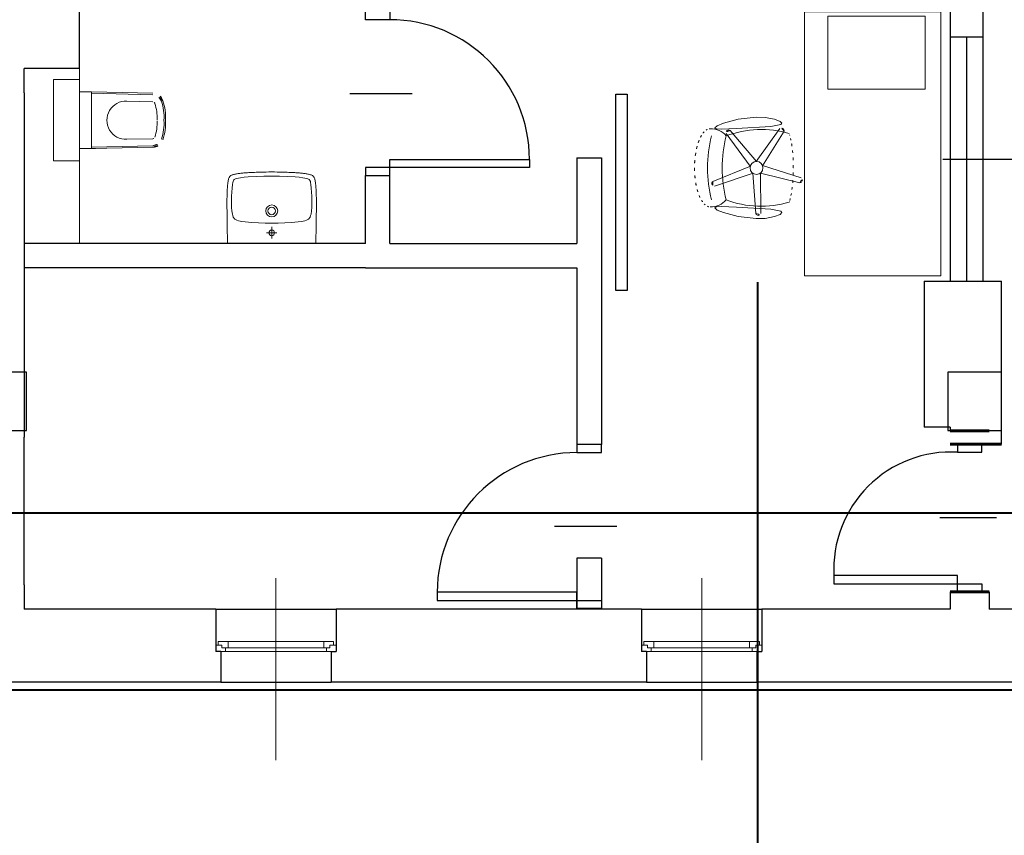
# Model space of a CAD drawing. Header units: millimetres. Extents: x 6612729504 to 6612744462, y 5733542327 to 5733549367.
# Tile 33 of 109: x 6612736595 to 6612737201, y 5733544035 to 5733544537. Entities that reach past the tile are written whole.
import ezdxf

# ---------------------------------------------------------------- set-up
doc = ezdxf.new("R2010")
doc.units = ezdxf.units.MM
doc.header["$MEASUREMENT"] = 0
for name, color, linetype in [('!!!!_SCIANY GRUBE', 7, 'Continuous'), ('_A TECHN._wyposazenie sanitariaty', 7, 'Continuous'), ('_ATECHN-MEBLE', 7, 'Continuous'), ('A_SCIANY PROJ. 18 wewn', 7, 'Continuous'), ('A_Stolarka_drzw_wew', 192, 'Continuous'), ('A_Stolarka_okna', 7, 'Continuous'), ('inw_STOLARKAOKIENNA', 7, 'Continuous'), ('inw_słupy STAL', 7, 'Continuous'), ('inw_WIDOK', 7, 'Continuous')]:
    doc.layers.add(name, color=color, linetype=linetype)

msp = doc.modelspace()

# ---------------------------------------------------------------- linework, layer by layer
at = {"layer": '!!!!_SCIANY GRUBE', "color": 252, "lineweight": 30}
for p, q in [((6612737187.516486, 5733544609.844683), (6612737187.516486, 5733544526.158112)), ((6612736631.516485, 5733544506.844682), (6612736631.516485, 5733544546.844683)), ((6612737167.516486, 5733544546.844683), (6612737167.516486, 5733544526.158112)), ((6612737187.516486, 5733544526.158112), (6612737167.516486, 5733544526.158112)), ((6612736631.516485, 5733544506.844682), (6612736597.516485, 5733544506.844682)), ((6612736597.516485, 5733544491.844682), (6612736597.516485, 5733544506.844682)), ((6612736597.516485, 5733544491.844682), (6612736597.516485, 5733544339.844682)), ((6612736937.778519, 5733544451.844682), (6612736937.778519, 5733544399.091099)), ((6612736937.778519, 5733544451.844682), (6612736952.778519, 5733544451.844682)), ((6612736952.778519, 5733544451.844682), (6612736952.778519, 5733544275.283369)), ((6612736807.516485, 5733544399.091099), (6612736807.516485, 5733544440.844682)), ((6612736807.516485, 5733544440.844682), (6612736822.516485, 5733544440.844682)), ((6612736822.516485, 5733544399.091099), (6612736822.516485, 5733544440.844682)), ((6612736807.516485, 5733544399.091099), (6612736597.516485, 5733544399.091099)), ((6612736822.516485, 5733544399.091099), (6612736937.778519, 5733544399.091099)), ((6612736929.438967, 5733544399.091099), (6612736937.778519, 5733544399.091099)), ((6612736807.516485, 5733544384.091099), (6612736597.516485, 5733544384.091099)), ((6612736807.516485, 5733544384.091099), (6612736937.778519, 5733544384.091099)), ((6612736929.438967, 5733544384.091099), (6612736937.778519, 5733544384.091099)), ((6612736937.778519, 5733544384.091099), (6612736937.778519, 5733544275.283369)), ((6612737151.516486, 5733544375.844682), (6612737151.516486, 5733544285.844682)), ((6612737151.516486, 5733544375.844682), (6612737199.016486, 5733544375.844682)), ((6612737199.016486, 5733544275.470756), (6612737199.016486, 5733544375.844682)), ((6612736597.516485, 5733544339.844682), (6612736597.516485, 5733544279.844682)), ((6612737167.516486, 5733544285.844682), (6612737151.516486, 5733544285.844682)), ((6612737167.516486, 5733544285.844682), (6612737167.516486, 5733544283.771644)), ((6612736597.516485, 5733544188.844682), (6612736597.516485, 5733544279.844682)), ((6612736952.778519, 5733544275.283369), (6612736937.778519, 5733544275.283369)), ((6612736952.778519, 5733544205.283369), (6612736937.778519, 5733544205.283369)), ((6612736937.778519, 5733544205.283369), (6612736937.778519, 5733544173.844682)), ((6612736952.778519, 5733544205.283369), (6612736952.778519, 5733544173.844682)), ((6612736597.516485, 5733544188.844682), (6612736597.516485, 5733544173.844682)), ((6612737167.516486, 5733544184.525379), (6612737167.516486, 5733544173.844682)), ((6612737191.516486, 5733544184.525379), (6612737191.516486, 5733544173.844682)), ((6612736715.516485, 5733544173.844682), (6612736597.516485, 5733544173.844682)), ((6612736715.516485, 5733544173.844682), (6612736715.516485, 5733544147.902629)), ((6612736977.516486, 5733544173.844682), (6612736789.516485, 5733544173.844682)), ((6612736813.516485, 5733544173.844682), (6612736789.516485, 5733544173.844682)), ((6612736789.516485, 5733544173.844682), (6612736789.516485, 5733544147.902629)), ((6612736977.516486, 5733544173.844682), (6612736977.516486, 5733544147.902629)), ((6612737167.516486, 5733544173.844682), (6612737051.516486, 5733544173.844682)), ((6612737051.516486, 5733544173.844682), (6612737051.516486, 5733544147.902629)), ((6612737306.516486, 5733544173.844682), (6612737191.516486, 5733544173.844682)), ((6612736718.516485, 5733544147.902629), (6612736715.516485, 5733544147.902629)), ((6612736718.516485, 5733544147.902629), (6612736718.516485, 5733544128.844682)), ((6612736786.516485, 5733544147.902629), (6612736786.516485, 5733544128.844682)), ((6612736786.516485, 5733544147.902629), (6612736789.516485, 5733544147.902629)), ((6612736980.516486, 5733544147.902629), (6612736977.516486, 5733544147.902629)), ((6612736980.516486, 5733544147.902629), (6612736980.516486, 5733544128.844682)), ((6612737048.516486, 5733544147.902629), (6612737048.516486, 5733544128.844682)), ((6612737048.516486, 5733544147.902629), (6612737051.516486, 5733544147.902629)), ((6612736718.516485, 5733544128.844682), (6612736414.516485, 5733544128.844682)), ((6612736980.516486, 5733544128.844682), (6612736786.516485, 5733544128.844682)), ((6612737309.516486, 5733544128.844682), (6612737048.516486, 5733544128.844682))]:
    msp.add_line(p, q, dxfattribs=at)
at = {"layer": '!!!!_SCIANY GRUBE', "color": 252, "lineweight": 30, "flags": 128}
for points in [[(6612736566.016485, 5733544283.844682), (6612736599.016485, 5733544283.844682), (6612736599.016485, 5733544319.844682), (6612736566.016485, 5733544319.844682)], [(6612736566.016485, 5733544283.844682), (6612736599.016485, 5733544283.844682), (6612736599.016485, 5733544319.844682), (6612736566.016485, 5733544319.844682)], [(6612737166.016486, 5733544283.844682), (6612737199.016486, 5733544283.844682), (6612737199.016486, 5733544319.844682), (6612737166.016486, 5733544319.844682)], [(6612737166.016486, 5733544283.844682), (6612737199.016486, 5733544283.844682), (6612737199.016486, 5733544319.844682), (6612737166.016486, 5733544319.844682)]]:
    msp.add_lwpolyline(points, close=True, dxfattribs=at)
at = {"layer": '_A TECHN._wyposazenie sanitariaty', "color": 252, "lineweight": 18}
for p, q in [((6612736631.516485, 5733544399.091099), (6612736631.516485, 5733544506.844682)), ((6612736631.516485, 5733544399.091099), (6612736631.516485, 5733544506.844682)), ((6612736631.516485, 5733544492.443585), (6612736631.516485, 5733544457.443585)), ((6612736639.016485, 5733544492.443585), (6612736631.516485, 5733544492.443585)), ((6612736638.994348, 5733544491.506032), (6612736676.739504, 5733544490.614762)), ((6612736639.016485, 5733544492.443585), (6612736676.761642, 5733544491.552316)), ((6612736639.016485, 5733544457.443585), (6612736639.016485, 5733544492.443585)), ((6612736660.75846, 5733544486.71068), (6612736676.638463, 5733544486.335708)), ((6612736660.75846, 5733544463.176491), (6612736676.638463, 5733544463.551462)), ((6612736631.516485, 5733544457.443585), (6612736639.016485, 5733544457.443585)), ((6612736638.994348, 5733544458.381139), (6612736676.739504, 5733544459.272408)), ((6612736639.016485, 5733544457.443585), (6612736676.761642, 5733544458.334855)), ((6612736639.016485, 5733544457.443585), (6612736641.516485, 5733544457.443585))]:
    msp.add_line(p, q, dxfattribs=at)
at = {"layer": '_A TECHN._wyposazenie sanitariaty', "color": 252, "lineweight": 18, "flags": 128}
msp.add_lwpolyline([(6612736615.516485, 5733544499.943585), (6612736631.516485, 5733544499.943585), (6612736631.516485, 5733544449.943585), (6612736615.516485, 5733544449.943585)], close=True, dxfattribs=at)
for points in [[(6612736723.363943, 5733544438.853964), (6612736723.494399, 5733544439.245331), (6612736723.650887, 5733544439.636697), (6612736723.833696, 5733544439.949676), (6612736724.01622, 5733544440.26294), (6612736724.251097, 5733544440.52385), (6612736724.538042, 5733544440.732408), (6612736724.824986, 5733544440.941251), (6612736725.164285, 5733544441.09774), (6612736725.529617, 5733544441.25423), (6612736725.920983, 5733544441.384685), (6612736726.338383, 5733544441.489106), (6612736726.781817, 5733544441.593528), (6612736727.225537, 5733544441.697949), (6612736727.695005, 5733544441.776051), (6612736728.190794, 5733544441.880472), (6612736728.712614, 5733544441.95886), (6612736729.234436, 5733544442.036963), (6612736730.330148, 5733544442.193737), (6612736730.930357, 5733544442.245805), (6612736731.530565, 5733544442.324193), (6612736732.156523, 5733544442.37626), (6612736732.8088, 5733544442.454648), (6612736733.487397, 5733544442.506716), (6612736734.191742, 5733544442.558784), (6612736734.948441, 5733544442.611137), (6612736735.731173, 5733544442.663205), (6612736736.539939, 5733544442.715559), (6612736737.401059, 5733544442.741592), (6612736738.287927, 5733544442.79366), (6612736739.253469, 5733544442.846014), (6612736740.271078, 5733544442.898082), (6612736741.340755, 5733544442.924116), (6612736742.514854, 5733544442.97647), (6612736743.741021, 5733544443.002503), (6612736745.097929, 5733544443.028537), (6612736746.558972, 5733544443.054571), (6612736748.150471, 5733544443.080605), (6612736749.872425, 5733544443.080605)], [(6612736776.459238, 5733544438.645121), (6612736776.433204, 5733544438.749542), (6612736776.381136, 5733544438.853964), (6612736776.250681, 5733544439.245331), (6612736776.094191, 5733544439.636697), (6612736775.911382, 5733544439.949676), (6612736775.728859, 5733544440.26294), (6612736775.493981, 5733544440.52385), (6612736775.23307, 5733544440.732408), (6612736774.920093, 5733544440.941251), (6612736774.580794, 5733544441.09774), (6612736774.215462, 5733544441.25423), (6612736773.824096, 5733544441.384685), (6612736772.989295, 5733544441.593528), (6612736772.519541, 5733544441.697949), (6612736772.050074, 5733544441.776051), (6612736771.554286, 5733544441.880472), (6612736771.032464, 5733544441.95886), (6612736770.510642, 5733544442.036963), (6612736769.414931, 5733544442.193737), (6612736768.814722, 5733544442.245805), (6612736768.214513, 5733544442.324193), (6612736767.588555, 5733544442.37626), (6612736766.936278, 5733544442.454648), (6612736766.257682, 5733544442.506716), (6612736765.553337, 5733544442.558784), (6612736764.796638, 5733544442.611137), (6612736764.03994, 5733544442.663205), (6612736763.205139, 5733544442.715559), (6612736762.344019, 5733544442.741592), (6612736761.457151, 5733544442.79366), (6612736760.49161, 5733544442.846014), (6612736759.474, 5733544442.898082), (6612736758.404323, 5733544442.924116), (6612736757.230225, 5733544442.97647), (6612736756.004059, 5733544443.002503), (6612736754.64715, 5733544443.028537), (6612736753.21214, 5733544443.054571), (6612736751.594608, 5733544443.080605), (6612736749.872654, 5733544443.080605)], [(6612736722.58121, 5733544432.435616), (6612736722.633278, 5733544433.348803), (6612736722.685632, 5733544434.209923), (6612736722.763734, 5733544435.018689), (6612736722.842121, 5733544435.775388), (6612736722.920508, 5733544436.505767), (6612736723.024644, 5733544437.184077), (6612736723.103032, 5733544437.810321), (6612736723.233487, 5733544438.41053), (6612736723.363943, 5733544438.82793)], [(6612736723.337794, 5733544438.749828), (6612736723.285727, 5733544438.645407)], [(6612736723.337852, 5733544438.749542), (6612736723.363886, 5733544438.853964)], [(6612736725.112045, 5733544423.408158), (6612736725.112045, 5733544425.834743), (6612736725.190433, 5733544428.235008), (6612736725.320889, 5733544430.661593), (6612736725.503411, 5733544433.061858), (6612736725.738289, 5733544435.462124), (6612736725.946846, 5733544436.662542), (6612736726.077301, 5733544437.236432), (6612736726.312178, 5733544437.810321), (6612736726.651476, 5733544438.306108), (6612736726.860033, 5733544438.514952), (6612736727.120945, 5733544438.671441), (6612736727.669086, 5733544438.906318), (6612736728.242975, 5733544439.088841), (6612736730.617207, 5733544439.506241), (6612736733.017757, 5733544439.793471), (6612736735.418023, 5733544440.002028), (6612736740.244873, 5733544440.315293), (6612736745.071723, 5733544440.471783), (6612736749.898573, 5733544440.52385)], [(6612736749.846334, 5733544411.56275), (6612736753.942519, 5733544411.588784), (6612736758.038991, 5733544411.719238), (6612736762.135176, 5733544411.954116), (6612736764.170395, 5733544412.110605), (6612736766.205328, 5733544412.345482), (6612736768.214513, 5733544412.658461), (6612736770.223412, 5733544413.076147), (6612736771.214987, 5733544413.363092), (6612736772.154209, 5733544413.754458), (6612736772.597643, 5733544414.041403), (6612736772.962975, 5733544414.380701), (6612736773.24992, 5733544414.798101), (6612736773.510831, 5733544415.241535), (6612736773.850129, 5733544416.207076), (6612736774.085007, 5733544417.198366), (6612736774.397985, 5733544419.233585), (6612736774.554474, 5733544421.268517), (6612736774.606828, 5733544422.31216), (6612736774.632861, 5733544422.833982), (6612736774.632861, 5733544425.834743), (6612736774.554474, 5733544428.235008), (6612736774.450338, 5733544430.661593), (6612736774.267529, 5733544433.061858), (6612736774.006618, 5733544435.462124), (6612736773.824096, 5733544436.662542), (6612736773.667606, 5733544437.236432), (6612736773.43273, 5733544437.810321), (6612736773.119465, 5733544438.306108), (6612736772.884873, 5733544438.514952), (6612736772.623963, 5733544438.671441), (6612736772.075822, 5733544438.906318), (6612736771.501931, 5733544439.088841), (6612736769.127701, 5733544439.506241), (6612736766.727149, 5733544439.793471), (6612736764.326884, 5733544440.002028), (6612736759.500034, 5733544440.315293), (6612736754.673183, 5733544440.471783), (6612736749.846334, 5733544440.52385)], [(6612736777.268003, 5733544430.635273), (6612736777.215936, 5733544431.757305), (6612736777.215936, 5733544431.809372), (6612736777.189902, 5733544432.435616), (6612736777.111514, 5733544433.348803), (6612736777.059446, 5733544434.209923), (6612736776.981059, 5733544435.018689), (6612736776.902957, 5733544435.775388), (6612736776.82457, 5733544436.505767), (6612736776.720148, 5733544437.184077), (6612736776.642047, 5733544437.810321), (6612736776.511591, 5733544438.41053), (6612736776.407169, 5733544438.82793)], [(6612736722.398573, 5733544427.974097), (6612736722.424606, 5733544429.200264), (6612736722.476961, 5733544430.557172), (6612736722.476961, 5733544430.635273), (6612736722.529028, 5733544431.757305), (6612736722.529028, 5733544431.809372), (6612736722.581097, 5733544432.435616)], [(6612736722.424606, 5733544429.200264), (6612736722.450641, 5733544429.200264)], [(6612736777.346392, 5733544427.974097), (6612736777.320357, 5733544429.200264), (6612736777.268003, 5733544430.557172)], [(6612736777.26829, 5733544430.556886), (6612736777.26829, 5733544430.635273)], [(6612736777.320357, 5733544429.200264), (6612736777.346392, 5733544429.200264)], [(6612736722.372481, 5733544421.398973), (6612736722.372481, 5733544426.669257), (6612736722.398516, 5733544427.556412), (6612736722.398516, 5733544427.973811)], [(6612736722.737642, 5733544399.091099), (6612736777.007092, 5733544399.091099), (6612736777.137548, 5733544403.16125), (6612736777.215936, 5733544406.474989), (6612736777.268003, 5733544409.266621), (6612736777.294037, 5733544411.640851), (6612736777.320071, 5733544413.702104), (6612736777.346392, 5733544415.554513), (6612736777.346392, 5733544417.2244), (6612736777.372425, 5733544418.737798), (6612736777.372425, 5733544422.599106), (6612736777.398458, 5733544423.695103), (6612736777.398458, 5733544424.738746), (6612736777.372425, 5733544425.730036), (6612736777.372425, 5733544427.556412), (6612736777.346392, 5733544427.973811)], [(6612736749.898687, 5733544411.56275), (6612736745.802503, 5733544411.588784), (6612736741.706031, 5733544411.719238), (6612736737.635879, 5733544411.954116), (6612736735.574626, 5733544412.110605), (6612736733.539694, 5733544412.345482), (6612736731.530509, 5733544412.658461), (6612736729.52161, 5733544413.076147), (6612736728.530034, 5733544413.363092), (6612736727.590813, 5733544413.754458), (6612736727.173412, 5733544414.041403), (6612736726.782046, 5733544414.380701), (6612736726.495102, 5733544414.798101), (6612736726.260225, 5733544415.241535), (6612736725.894892, 5733544416.207076), (6612736725.660015, 5733544417.198366), (6612736725.373071, 5733544419.233585), (6612736725.190547, 5733544421.268517), (6612736725.138193, 5733544422.31216), (6612736725.11216, 5733544422.833982), (6612736725.11216, 5733544423.408158)], [(6612736722.737757, 5733544399.091099), (6612736722.607302, 5733544403.16125), (6612736722.528913, 5733544406.474989), (6612736722.476847, 5733544409.266621), (6612736722.450812, 5733544411.640851), (6612736722.424778, 5733544413.702104), (6612736722.398458, 5733544415.554513), (6612736722.398458, 5733544418.737798), (6612736722.372425, 5733544421.398973)], [(6612736746.754512, 5733544405.587834), (6612736753.016372, 5733544405.587834)], [(6612736749.885442, 5733544409.244948), (6612736749.885442, 5733544402.109442)]]:
    msp.add_lwpolyline(points, dxfattribs=at)
at = {"layer": '_A TECHN._wyposazenie sanitariaty', "color": 252, "lineweight": 18}
for centre, radius in [((6612736749.885442, 5733544419.076953), 3.691874), ((6612736749.883781, 5733544419.077096), 2.296058), ((6612736749.885442, 5733544405.587834), 1.748059)]:
    msp.add_circle(centre, radius, dxfattribs=at)
for centre, radius, start, end in [((6612736676.648487, 5733544484.97327), 5.643516, 17.726311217, 89.849735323), ((6612736676.648487, 5733544484.97327), 6.581331, 17.726311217, 89.849735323), ((6612736660.223936, 5733544474.943585), 11.779229, 87.399273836, 272.600726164), ((6612736676.648487, 5733544484.97327), 1.363269, 17.726311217, 89.849735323), ((6612736652.298271, 5733544476.785103), 27.052738, 356.728483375, 18.410758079), ((6612736652.298271, 5733544476.785103), 31.332985, 356.728483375, 18.410758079), ((6612736652.298271, 5733544476.785103), 32.2708, 356.728483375, 18.410758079), ((6612736652.298271, 5733544473.102067), 27.052738, 341.589241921, 3.271516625), ((6612736652.298271, 5733544473.102067), 31.332985, 341.589241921, 3.271516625), ((6612736652.298271, 5733544473.102067), 32.2708, 341.589241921, 3.271516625), ((6612736676.648487, 5733544464.913899), 1.363269, 270.150264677, 342.273688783), ((6612736676.648487, 5733544464.913899), 5.643516, 270.150264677, 342.273688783), ((6612736676.648487, 5733544464.913899), 6.581331, 270.150264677, 342.273688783)]:
    msp.add_arc(centre, radius, start, end, dxfattribs=at)
at = {"layer": '_ATECHN-MEBLE', "color": 252, "lineweight": 18}
for p, q in [((6612736631.516485, 5733544492.443585), (6612736631.516485, 5733544457.443585)), ((6612736639.016485, 5733544492.443585), (6612736631.516485, 5733544492.443585)), ((6612736638.994348, 5733544491.506032), (6612736676.739504, 5733544490.614762)), ((6612736639.016485, 5733544492.443585), (6612736676.761642, 5733544491.552316)), ((6612736639.016485, 5733544457.443585), (6612736639.016485, 5733544492.443585)), ((6612736660.75846, 5733544486.71068), (6612736676.638463, 5733544486.335708)), ((6612737029.66186, 5733544466.742762), (6612737044.438202, 5733544446.597371)), ((6612737032.078898, 5733544468.645962), (6612737048.196375, 5733544449.556592)), ((6612737062.644587, 5733544469.829381), (6612737048.051323, 5733544449.550976)), ((6612737065.201544, 5733544468.118761), (6612737052.027048, 5733544446.891191)), ((6612736660.75846, 5733544463.176491), (6612736676.638463, 5733544463.551462)), ((6612736631.516485, 5733544457.443585), (6612736639.016485, 5733544457.443585)), ((6612736638.994348, 5733544458.381139), (6612736676.739504, 5733544459.272408)), ((6612736639.016485, 5733544457.443585), (6612736676.761642, 5733544458.334855)), ((6612736639.016485, 5733544457.443585), (6612736641.516485, 5733544457.443585)), ((6612737021.342041, 5733544437.307368), (6612737044.477684, 5733544446.73706)), ((6612737022.405185, 5733544434.420506), (6612737046.130731, 5733544442.248375)), ((6612737047.828942, 5733544417.411852), (6612737046.01008, 5733544442.329091)), ((6612737074.935606, 5733544436.45434), (6612737050.675844, 5733544442.424349)), ((6612737050.903041, 5733544417.530872), (6612737050.789892, 5733544442.514152)), ((6612737075.772359, 5733544439.414761), (6612737051.976884, 5733544447.027408)), ((6612737070.904437, 5733544445.587823), (6612737070.954437, 5733544445.587823))]:
    msp.add_line(p, q, dxfattribs=at)
at = {"layer": '_ATECHN-MEBLE', "color": 252, "lineweight": 18, "flags": 128}
for points in [[(6612737077.767879, 5733544379.21522), (6612737077.767879, 5733544541.758733), (6612737161.705364, 5733544541.758733), (6612737161.705364, 5733544379.21522)], [(6612737077.767879, 5733544379.21522), (6612737077.767879, 5733544541.758733), (6612737161.705364, 5733544541.758733), (6612737161.705364, 5733544379.21522)], [(6612737152.12874, 5733544539.063549), (6612737152.12874, 5733544494.063549), (6612737092.12874, 5733544494.063549), (6612737092.12874, 5733544539.063549)], [(6612736615.516485, 5733544499.943585), (6612736631.516485, 5733544499.943585), (6612736631.516485, 5733544449.943585), (6612736615.516485, 5733544449.943585)], [(6612737036.909663, 5733544475.584086), (6612737047.952839, 5733544476.814302), (6612737053.544235, 5733544476.699635), (6612737059.25449, 5733544475.584086), (6612737062.730352, 5733544474.242497), (6612737063.941001, 5733544473.150307), (6612737063.192923, 5733544472.27593), (6612737057.130969, 5733544471.049677), (6612737035.91656, 5733544469.770531), (6612737026.434764, 5733544469.438839), (6612737023.51128, 5733544469.617304), (6612737022.509664, 5733544470.217728), (6612737024.125978, 5733544471.524257), (6612737027.860815, 5733544473.150501)], [(6612737036.909664, 5733544415.591558), (6612737047.95284, 5733544414.361342), (6612737053.544236, 5733544414.47601), (6612737059.254491, 5733544415.591558), (6612737062.730353, 5733544416.933147), (6612737063.941002, 5733544418.025338), (6612737063.192923, 5733544418.899714), (6612737057.13097, 5733544420.125968), (6612737035.91656, 5733544421.405113), (6612737026.434765, 5733544421.736806), (6612737023.51128, 5733544421.55834), (6612737022.509665, 5733544420.957916), (6612737024.125978, 5733544419.651387), (6612737027.860816, 5733544418.025143)]]:
    msp.add_lwpolyline(points, close=True, dxfattribs=at)
for points in [[(6612736723.363943, 5733544438.853964), (6612736723.494399, 5733544439.245331), (6612736723.650887, 5733544439.636697), (6612736723.833696, 5733544439.949676), (6612736724.01622, 5733544440.26294), (6612736724.251097, 5733544440.52385), (6612736724.538042, 5733544440.732408), (6612736724.824986, 5733544440.941251), (6612736725.164285, 5733544441.09774), (6612736725.529617, 5733544441.25423), (6612736725.920983, 5733544441.384685), (6612736726.338383, 5733544441.489106), (6612736726.781817, 5733544441.593528), (6612736727.225537, 5733544441.697949), (6612736727.695005, 5733544441.776051), (6612736728.190794, 5733544441.880472), (6612736728.712614, 5733544441.95886), (6612736729.234436, 5733544442.036963), (6612736730.330148, 5733544442.193737), (6612736730.930357, 5733544442.245805), (6612736731.530565, 5733544442.324193), (6612736732.156523, 5733544442.37626), (6612736732.8088, 5733544442.454648), (6612736733.487397, 5733544442.506716), (6612736734.191742, 5733544442.558784), (6612736734.948441, 5733544442.611137), (6612736735.731173, 5733544442.663205), (6612736736.539939, 5733544442.715559), (6612736737.401059, 5733544442.741592), (6612736738.287927, 5733544442.79366), (6612736739.253469, 5733544442.846014), (6612736740.271078, 5733544442.898082), (6612736741.340755, 5733544442.924116), (6612736742.514854, 5733544442.97647), (6612736743.741021, 5733544443.002503), (6612736745.097929, 5733544443.028537), (6612736746.558972, 5733544443.054571), (6612736748.150471, 5733544443.080605), (6612736749.872425, 5733544443.080605)], [(6612736776.459238, 5733544438.645121), (6612736776.433204, 5733544438.749542), (6612736776.381136, 5733544438.853964), (6612736776.250681, 5733544439.245331), (6612736776.094191, 5733544439.636697), (6612736775.911382, 5733544439.949676), (6612736775.728859, 5733544440.26294), (6612736775.493981, 5733544440.52385), (6612736775.23307, 5733544440.732408), (6612736774.920093, 5733544440.941251), (6612736774.580794, 5733544441.09774), (6612736774.215462, 5733544441.25423), (6612736773.824096, 5733544441.384685), (6612736772.989295, 5733544441.593528), (6612736772.519541, 5733544441.697949), (6612736772.050074, 5733544441.776051), (6612736771.554286, 5733544441.880472), (6612736771.032464, 5733544441.95886), (6612736770.510642, 5733544442.036963), (6612736769.414931, 5733544442.193737), (6612736768.814722, 5733544442.245805), (6612736768.214513, 5733544442.324193), (6612736767.588555, 5733544442.37626), (6612736766.936278, 5733544442.454648), (6612736766.257682, 5733544442.506716), (6612736765.553337, 5733544442.558784), (6612736764.796638, 5733544442.611137), (6612736764.03994, 5733544442.663205), (6612736763.205139, 5733544442.715559), (6612736762.344019, 5733544442.741592), (6612736761.457151, 5733544442.79366), (6612736760.49161, 5733544442.846014), (6612736759.474, 5733544442.898082), (6612736758.404323, 5733544442.924116), (6612736757.230225, 5733544442.97647), (6612736756.004059, 5733544443.002503), (6612736754.64715, 5733544443.028537), (6612736753.21214, 5733544443.054571), (6612736751.594608, 5733544443.080605), (6612736749.872654, 5733544443.080605)], [(6612736722.58121, 5733544432.435616), (6612736722.633278, 5733544433.348803), (6612736722.685632, 5733544434.209923), (6612736722.763734, 5733544435.018689), (6612736722.842121, 5733544435.775388), (6612736722.920508, 5733544436.505767), (6612736723.024644, 5733544437.184077), (6612736723.103032, 5733544437.810321), (6612736723.233487, 5733544438.41053), (6612736723.363943, 5733544438.82793)], [(6612736723.337794, 5733544438.749828), (6612736723.285727, 5733544438.645407)], [(6612736723.337852, 5733544438.749542), (6612736723.363886, 5733544438.853964)], [(6612736725.112045, 5733544423.408158), (6612736725.112045, 5733544425.834743), (6612736725.190433, 5733544428.235008), (6612736725.320889, 5733544430.661593), (6612736725.503411, 5733544433.061858), (6612736725.738289, 5733544435.462124), (6612736725.946846, 5733544436.662542), (6612736726.077301, 5733544437.236432), (6612736726.312178, 5733544437.810321), (6612736726.651476, 5733544438.306108), (6612736726.860033, 5733544438.514952), (6612736727.120945, 5733544438.671441), (6612736727.669086, 5733544438.906318), (6612736728.242975, 5733544439.088841), (6612736730.617207, 5733544439.506241), (6612736733.017757, 5733544439.793471), (6612736735.418023, 5733544440.002028), (6612736740.244873, 5733544440.315293), (6612736745.071723, 5733544440.471783), (6612736749.898573, 5733544440.52385)], [(6612736749.846334, 5733544411.56275), (6612736753.942519, 5733544411.588784), (6612736758.038991, 5733544411.719238), (6612736762.135176, 5733544411.954116), (6612736764.170395, 5733544412.110605), (6612736766.205328, 5733544412.345482), (6612736768.214513, 5733544412.658461), (6612736770.223412, 5733544413.076147), (6612736771.214987, 5733544413.363092), (6612736772.154209, 5733544413.754458), (6612736772.597643, 5733544414.041403), (6612736772.962975, 5733544414.380701), (6612736773.24992, 5733544414.798101), (6612736773.510831, 5733544415.241535), (6612736773.850129, 5733544416.207076), (6612736774.085007, 5733544417.198366), (6612736774.397985, 5733544419.233585), (6612736774.554474, 5733544421.268517), (6612736774.606828, 5733544422.31216), (6612736774.632861, 5733544422.833982), (6612736774.632861, 5733544425.834743), (6612736774.554474, 5733544428.235008), (6612736774.450338, 5733544430.661593), (6612736774.267529, 5733544433.061858), (6612736774.006618, 5733544435.462124), (6612736773.824096, 5733544436.662542), (6612736773.667606, 5733544437.236432), (6612736773.43273, 5733544437.810321), (6612736773.119465, 5733544438.306108), (6612736772.884873, 5733544438.514952), (6612736772.623963, 5733544438.671441), (6612736772.075822, 5733544438.906318), (6612736771.501931, 5733544439.088841), (6612736769.127701, 5733544439.506241), (6612736766.727149, 5733544439.793471), (6612736764.326884, 5733544440.002028), (6612736759.500034, 5733544440.315293), (6612736754.673183, 5733544440.471783), (6612736749.846334, 5733544440.52385)], [(6612736777.268003, 5733544430.635273), (6612736777.215936, 5733544431.757305), (6612736777.215936, 5733544431.809372), (6612736777.189902, 5733544432.435616), (6612736777.111514, 5733544433.348803), (6612736777.059446, 5733544434.209923), (6612736776.981059, 5733544435.018689), (6612736776.902957, 5733544435.775388), (6612736776.82457, 5733544436.505767), (6612736776.720148, 5733544437.184077), (6612736776.642047, 5733544437.810321), (6612736776.511591, 5733544438.41053), (6612736776.407169, 5733544438.82793)], [(6612736722.398573, 5733544427.974097), (6612736722.424606, 5733544429.200264), (6612736722.476961, 5733544430.557172), (6612736722.476961, 5733544430.635273), (6612736722.529028, 5733544431.757305), (6612736722.529028, 5733544431.809372), (6612736722.581097, 5733544432.435616)], [(6612736722.424606, 5733544429.200264), (6612736722.450641, 5733544429.200264)], [(6612736777.346392, 5733544427.974097), (6612736777.320357, 5733544429.200264), (6612736777.268003, 5733544430.557172)], [(6612736777.26829, 5733544430.556886), (6612736777.26829, 5733544430.635273)], [(6612736777.320357, 5733544429.200264), (6612736777.346392, 5733544429.200264)], [(6612736722.372481, 5733544421.398973), (6612736722.372481, 5733544426.669257), (6612736722.398516, 5733544427.556412), (6612736722.398516, 5733544427.973811)], [(6612736722.737642, 5733544399.091099), (6612736777.007092, 5733544399.091099), (6612736777.137548, 5733544403.16125), (6612736777.215936, 5733544406.474989), (6612736777.268003, 5733544409.266621), (6612736777.294037, 5733544411.640851), (6612736777.320071, 5733544413.702104), (6612736777.346392, 5733544415.554513), (6612736777.346392, 5733544417.2244), (6612736777.372425, 5733544418.737798), (6612736777.372425, 5733544422.599106), (6612736777.398458, 5733544423.695103), (6612736777.398458, 5733544424.738746), (6612736777.372425, 5733544425.730036), (6612736777.372425, 5733544427.556412), (6612736777.346392, 5733544427.973811)], [(6612736749.898687, 5733544411.56275), (6612736745.802503, 5733544411.588784), (6612736741.706031, 5733544411.719238), (6612736737.635879, 5733544411.954116), (6612736735.574626, 5733544412.110605), (6612736733.539694, 5733544412.345482), (6612736731.530509, 5733544412.658461), (6612736729.52161, 5733544413.076147), (6612736728.530034, 5733544413.363092), (6612736727.590813, 5733544413.754458), (6612736727.173412, 5733544414.041403), (6612736726.782046, 5733544414.380701), (6612736726.495102, 5733544414.798101), (6612736726.260225, 5733544415.241535), (6612736725.894892, 5733544416.207076), (6612736725.660015, 5733544417.198366), (6612736725.373071, 5733544419.233585), (6612736725.190547, 5733544421.268517), (6612736725.138193, 5733544422.31216), (6612736725.11216, 5733544422.833982), (6612736725.11216, 5733544423.408158)], [(6612736722.737757, 5733544399.091099), (6612736722.607302, 5733544403.16125), (6612736722.528913, 5733544406.474989), (6612736722.476847, 5733544409.266621), (6612736722.450812, 5733544411.640851), (6612736722.424778, 5733544413.702104), (6612736722.398458, 5733544415.554513), (6612736722.398458, 5733544418.737798), (6612736722.372425, 5733544421.398973)], [(6612736746.754512, 5733544405.587834), (6612736753.016372, 5733544405.587834)], [(6612736749.885442, 5733544409.244948), (6612736749.885442, 5733544402.109442)]]:
    msp.add_lwpolyline(points, dxfattribs=at)
at = {"layer": '_ATECHN-MEBLE', "color": 252, "lineweight": 18}
for centre, radius in [((6612737048.277407, 5733544445.587656), 3.969763), ((6612736749.885442, 5733544419.076953), 3.691874), ((6612736749.883781, 5733544419.077096), 2.296058), ((6612736749.885442, 5733544405.587834), 1.748059)]:
    msp.add_circle(centre, radius, dxfattribs=at)
for centre, radius, start, end in [((6612736676.648487, 5733544484.97327), 5.643516, 17.726311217, 89.849735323), ((6612736676.648487, 5733544484.97327), 6.581331, 17.726311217, 89.849735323), ((6612736660.223936, 5733544474.943585), 11.779229, 87.399273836, 272.600726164), ((6612736676.648487, 5733544484.97327), 1.363269, 17.726311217, 89.849735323), ((6612736652.298271, 5733544476.785103), 27.052738, 356.728483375, 18.410758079), ((6612736652.298271, 5733544476.785103), 31.332985, 356.728483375, 18.410758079), ((6612736652.298271, 5733544476.785103), 32.2708, 356.728483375, 18.410758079), ((6612736652.298271, 5733544473.102067), 27.052738, 341.589241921, 3.271516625), ((6612736652.298271, 5733544473.102067), 31.332985, 341.589241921, 3.271516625), ((6612736652.298271, 5733544473.102067), 32.2708, 341.589241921, 3.271516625), ((6612737031.179573, 5733544467.30169), 1.61736, 56.21718538, 200.217411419), ((6612737063.645158, 5733544468.558668), 1.61736, 344.217326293, 128.217255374), ((6612736676.648487, 5733544464.913899), 1.363269, 270.150264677, 342.273688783), ((6612736676.648487, 5733544464.913899), 5.643516, 270.150264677, 342.273688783), ((6612736676.648487, 5733544464.913899), 6.581331, 270.150264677, 342.273688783), ((6612737022.342612, 5733544436.036655), 1.61736, 128.217255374, 272.217361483), ((6612737074.873033, 5733544438.070489), 1.61736, 272.217361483, 56.21718538), ((6612737049.346656, 5733544417.97078), 1.61736, 200.217411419, 344.217326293)]:
    msp.add_arc(centre, radius, start, end, dxfattribs=at)
for centre, major_axis, ratio, start_param, end_param in [((6612737035.884818, 5733544455.259295), (-24.343232, 0), 0.9, 5.7912787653, 5.9409027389), ((6612737026.35521, 5733544459.931463), (-13.491831, 0), 0.9, 5.5747563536, 5.7968291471), ((6612737021.329954, 5733544463.86948), (-6.829003, 0), 0.9, 5.2327482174, 5.5825328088), ((6612737019.888972, 5733544466.092539), (-3.969491, 0), 0.9, 4.7266221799, 5.2271661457), ((6612737020.307143, 5733544459.574912), (-11.220941, 0), 0.9, 3.7427544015, 4.75470367), ((6612737051.108667, 5733544419.416471), (-55.335062, 0), 0.9, 4.3951859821, 5.1123704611), ((6612737051.643283, 5733544461.613291), (-17.666083, 0), 0.9, 3.3954989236, 3.469472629), ((6612737049.026538, 5733544450.937378), (-38.334556, 0), 0.9, 5.9379628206, 6.048378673), ((6612737075.278788, 5733544447.352158), (-5.106521, -68.12687), 0.8351158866, 4.5090396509, 5.0947691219), ((6612737075.246491, 5733544447.749247), (-4.201399, -62.711968), 0.7643611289, 4.4804968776, 5.1191314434), ((6612737030.370319, 5733544456.385233), (-39.71712, 0), 0.9, 3.3167051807, 3.4025292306), ((6612737018.156469, 5733544445.589512), (-26.10358, -51.499112), 0.8830315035, 2.2309657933, 2.2981282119), ((6612737075.463995, 5733544446.100651), (-65.33826, 0), 0.9, 6.1346749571, 6.2119682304), ((6612737063.311735, 5733544447.783504), (-53.043119, 0), 0.9, 6.0467833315, 6.1356391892), ((6612737018.156469, 5733544445.589512), (-4.770889, -66.698179), 0.7863014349, 1.7653206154, 1.8285527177), ((6612737075.246491, 5733544447.749247), (-62.82342, -18.369729), 0.9376919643, 5.9398038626, 6.0159434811), ((6612737018.156469, 5733544445.589512), (-0.761982, -74.501632), 0.7077897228, 1.6411006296, 1.7019994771), ((6612737018.156469, 5733544445.589512), (-0.023638, -78.587215), 0.6712059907, 1.5709767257, 1.6307824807), ((6612737075.294935, 5733544447.153614), (-63.645046, -14.944638), 0.9441927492, 6.0647275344, 6.1407523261), ((6612737018.156469, 5733544445.589512), (0.027763, -78.587359), 0.6712047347, 1.5107319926, 1.5705377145), ((6612737075.463995, 5733544445.074994), (-65.33826, 0), 0.9, 0.0712170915, 0.1485103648), ((6612737063.311735, 5733544443.39214), (-53.043119, 0), 0.9, 0.1475461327, 0.2364019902), ((6612737018.156469, 5733544445.589512), (0.766708, -74.502072), 0.7077846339, 1.4395034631, 1.5004021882), ((6612737049.026538, 5733544440.238267), (-38.334556, 0), 0.9, 0.2348066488, 0.345222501), ((6612737018.156469, 5733544445.589512), (-26.107813, 51.499326), 0.8829808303, 3.9849634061, 4.0521254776), ((6612737018.156469, 5733544445.589512), (4.78575, -66.68849), 0.7863933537, 1.3127714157, 1.3760128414), ((6612737035.884819, 5733544435.91635), (-24.343232, 0), 0.9, 0.3422825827, 0.491906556), ((6612737026.35521, 5733544431.244181), (-13.491831, 0), 0.9, 0.4863561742, 0.7084289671), ((6612737021.329954, 5733544427.306164), (-6.829003, 0), 0.9, 0.700652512, 1.0504371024), ((6612737019.90412, 5733544432.327096), (-12.018181, 0), 0.9, 1.5648349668, 2.5040028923), ((6612737051.108666, 5733544471.759172), (-55.335062, 0), 0.9, 1.1708148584, 1.887999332), ((6612737051.643288, 5733544429.562352), (-17.666078, 0), 0.9, 2.8137126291, 2.8876864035), ((6612737030.370319, 5733544434.790412), (-39.71712, 0), 0.9, 2.8806560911, 2.9664801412), ((6612737019.888972, 5733544425.083106), (-3.969491, 0), 0.9, 1.0560191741, 1.5565631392)]:
    msp.add_ellipse(centre, major_axis=major_axis, ratio=ratio, start_param=start_param, end_param=end_param, dxfattribs=at)
at = {"layer": 'A_SCIANY PROJ. 18 wewn', "color": 252, "lineweight": 60}
for p, q in [((6612737167.516486, 5733544283.771644), (6612737191.516486, 5733544283.771644)), ((6612737167.516486, 5733544275.470756), (6612737199.016486, 5733544275.470756)), ((6612737167.516486, 5733544184.525379), (6612737191.516486, 5733544184.525379))]:
    msp.add_line(p, q, dxfattribs=at)
at = {"layer": 'A_Stolarka_drzw_wew', "color": 252, "lineweight": 30}
for p, q in [((6612736807.516485, 5733544536.844683), (6612736807.516485, 5733544541.844683)), ((6612736822.516485, 5733544541.844683), (6612736822.516485, 5733544536.844683)), ((6612736822.516485, 5733544536.844683), (6612736807.516485, 5733544536.844683)), ((6612737167.516486, 5733544526.158112), (6612737167.516486, 5733544375.844682)), ((6612737177.516486, 5733544526.158112), (6612737177.516486, 5733544375.844682)), ((6612737187.516486, 5733544526.158112), (6612737187.516486, 5733544375.844682)), ((6612736797.967618, 5733544491.344682), (6612736836.290736, 5733544491.344682)), ((6612736822.516485, 5733544445.844682), (6612736822.516485, 5733544450.844682)), ((6612736822.516485, 5733544450.844682), (6612736908.516486, 5733544450.844682)), ((6612736908.516486, 5733544450.844682), (6612736908.516486, 5733544445.844682)), ((6612737162.945967, 5733544451.001397), (6612737238.705872, 5733544451.001397)), ((6612736807.516485, 5733544445.844682), (6612736807.516485, 5733544440.844682)), ((6612736822.516485, 5733544445.844682), (6612736807.516485, 5733544445.844682)), ((6612736908.516486, 5733544445.844682), (6612736822.516485, 5733544445.844682)), ((6612736822.516485, 5733544440.844682), (6612736822.516485, 5733544445.844682)), ((6612736807.516485, 5733544440.844682), (6612736822.516485, 5733544440.844682)), ((6612736952.778519, 5733544275.283369), (6612736937.778519, 5733544275.283369)), ((6612736937.778519, 5733544275.283369), (6612736937.778519, 5733544270.283369)), ((6612736952.778519, 5733544270.283369), (6612736952.778519, 5733544275.283369)), ((6612737186.938049, 5733544275.525379), (6612737171.938049, 5733544275.525379)), ((6612737171.938049, 5733544275.525379), (6612737171.938049, 5733544270.525379)), ((6612737186.938049, 5733544270.525379), (6612737186.938049, 5733544275.525379)), ((6612736937.778519, 5733544270.283369), (6612736952.778519, 5733544270.283369)), ((6612737171.938049, 5733544270.525379), (6612737186.938049, 5733544270.525379)), ((6612737195.92208, 5733544230.025379), (6612737161.016488, 5733544230.025379)), ((6612736962.327387, 5733544224.783369), (6612736924.004269, 5733544224.783369)), ((6612737171.938049, 5733544194.525379), (6612737095.938049, 5733544194.525379)), ((6612737095.938049, 5733544194.525379), (6612737095.938049, 5733544189.525379)), ((6612737171.938049, 5733544189.525379), (6612737171.938049, 5733544194.525379)), ((6612737095.938049, 5733544189.525379), (6612737171.938049, 5733544189.525379)), ((6612737171.938049, 5733544184.525379), (6612737171.938049, 5733544189.525379)), ((6612737171.938049, 5733544189.525379), (6612737186.938049, 5733544189.525379)), ((6612737186.938049, 5733544189.525379), (6612737186.938049, 5733544184.525379)), ((6612736937.778519, 5733544184.283369), (6612736851.778519, 5733544184.283369)), ((6612736851.778519, 5733544184.283369), (6612736851.778519, 5733544179.283369)), ((6612736937.778519, 5733544179.283369), (6612736937.778519, 5733544184.283369)), ((6612737186.938049, 5733544184.525379), (6612737171.938049, 5733544184.525379)), ((6612736851.778519, 5733544179.283369), (6612736937.778519, 5733544179.283369)), ((6612736937.778519, 5733544174.283369), (6612736937.778519, 5733544179.283369)), ((6612736937.778519, 5733544179.283369), (6612736952.778519, 5733544179.283369)), ((6612736952.778519, 5733544179.283369), (6612736952.778519, 5733544174.283369)), ((6612736952.778519, 5733544174.283369), (6612736937.778519, 5733544174.283369))]:
    msp.add_line(p, q, dxfattribs=at)
at = {"layer": 'A_Stolarka_drzw_wew', "color": 252, "lineweight": 30, "flags": 128}
msp.add_lwpolyline([(6612736961.643333, 5733544490.897754), (6612736968.708673, 5733544490.897754), (6612736968.708673, 5733544370.053189), (6612736961.643333, 5733544370.053189)], close=True, dxfattribs=at)
at = {"layer": 'A_Stolarka_drzw_wew', "color": 252, "lineweight": 30}
for centre, radius, start, end in [((6612736822.516485, 5733544450.844682), 86, 0, 90), ((6612736937.778519, 5733544184.283369), 86, 90, 180), ((6612737167.915791, 5733544198.547637), 72.09004, 86.801256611, 183.198743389)]:
    msp.add_arc(centre, radius, start, end, dxfattribs=at)
at = {"layer": 'A_Stolarka_okna', "color": 252, "lineweight": 20}
for p, q in [((6612736752.516485, 5733544193.026764), (6612736752.516485, 5733544080.884551)), ((6612737014.516486, 5733544193.026764), (6612737014.516486, 5733544080.884551))]:
    msp.add_line(p, q, dxfattribs=at)
at = {"layer": 'inw_STOLARKAOKIENNA', "color": 252, "lineweight": 18}
for p, q in [((6612736723.016485, 5733544153.902629), (6612736782.016485, 5733544153.902629)), ((6612736985.016486, 5733544153.902629), (6612737044.016486, 5733544153.902629)), ((6612736721.516485, 5733544147.902629), (6612736783.516485, 5733544147.902629)), ((6612736723.016485, 5733544150.152629), (6612736782.016485, 5733544150.152629)), ((6612736983.516486, 5733544147.902629), (6612737045.516486, 5733544147.902629)), ((6612736985.016486, 5733544150.152629), (6612737044.016486, 5733544150.152629))]:
    msp.add_line(p, q, dxfattribs=at)
at = {"layer": 'inw_STOLARKAOKIENNA', "color": 252, "lineweight": 18, "flags": 128}
for points in [[(6612736715.516485, 5733544147.902629), (6612736721.516485, 5733544147.902629), (6612736721.516485, 5733544150.152629), (6612736719.266485, 5733544150.152629), (6612736719.266485, 5733544151.652629), (6612736715.516485, 5733544151.652629)], [(6612736717.016485, 5733544151.652629), (6612736719.266485, 5733544151.652629), (6612736719.266485, 5733544150.152629), (6612736723.016485, 5733544150.152629), (6612736723.016485, 5733544153.902629), (6612736717.016485, 5733544153.902629)], [(6612736788.016485, 5733544151.652629), (6612736785.766485, 5733544151.652629), (6612736785.766485, 5733544150.152629), (6612736782.016485, 5733544150.152629), (6612736782.016485, 5733544153.902629), (6612736788.016485, 5733544153.902629)], [(6612736789.516485, 5733544147.902629), (6612736783.516485, 5733544147.902629), (6612736783.516485, 5733544150.152629), (6612736785.766485, 5733544150.152629), (6612736785.766485, 5733544151.652629), (6612736789.516485, 5733544151.652629)], [(6612736977.516486, 5733544147.902629), (6612736983.516486, 5733544147.902629), (6612736983.516486, 5733544150.152629), (6612736981.266486, 5733544150.152629), (6612736981.266486, 5733544151.652629), (6612736977.516486, 5733544151.652629)], [(6612736979.016486, 5733544151.652629), (6612736981.266486, 5733544151.652629), (6612736981.266486, 5733544150.152629), (6612736985.016486, 5733544150.152629), (6612736985.016486, 5733544153.902629), (6612736979.016486, 5733544153.902629)], [(6612737050.016486, 5733544151.652629), (6612737047.766486, 5733544151.652629), (6612737047.766486, 5733544150.152629), (6612737044.016486, 5733544150.152629), (6612737044.016486, 5733544153.902629), (6612737050.016486, 5733544153.902629)], [(6612737051.516486, 5733544147.902629), (6612737045.516486, 5733544147.902629), (6612737045.516486, 5733544150.152629), (6612737047.766486, 5733544150.152629), (6612737047.766486, 5733544151.652629), (6612737051.516486, 5733544151.652629)]]:
    msp.add_lwpolyline(points, close=True, dxfattribs=at)
at = {"layer": 'inw_słupy STAL', "color": 252, "lineweight": 40}
for p, q in [((6612737048.917498, 5733544375.14598), (6612737048.917498, 5733543457.131468)), ((6612738193.618263, 5733544233.092226), (6612731668.194652, 5733544233.092226)), ((6612738193.618263, 5733544124.092226), (6612731668.194652, 5733544124.092226))]:
    msp.add_line(p, q, dxfattribs=at)
at = {"layer": 'inw_WIDOK', "color": 252, "lineweight": 30}
for p, q in [((6612736715.516485, 5733544173.844682), (6612736789.516485, 5733544173.844682)), ((6612736977.516486, 5733544173.844682), (6612737051.516486, 5733544173.844682)), ((6612736718.516485, 5733544128.844682), (6612736786.516485, 5733544128.844682)), ((6612736980.516486, 5733544128.844682), (6612737048.516486, 5733544128.844682))]:
    msp.add_line(p, q, dxfattribs=at)

doc.saveas('drawing.dxf')
